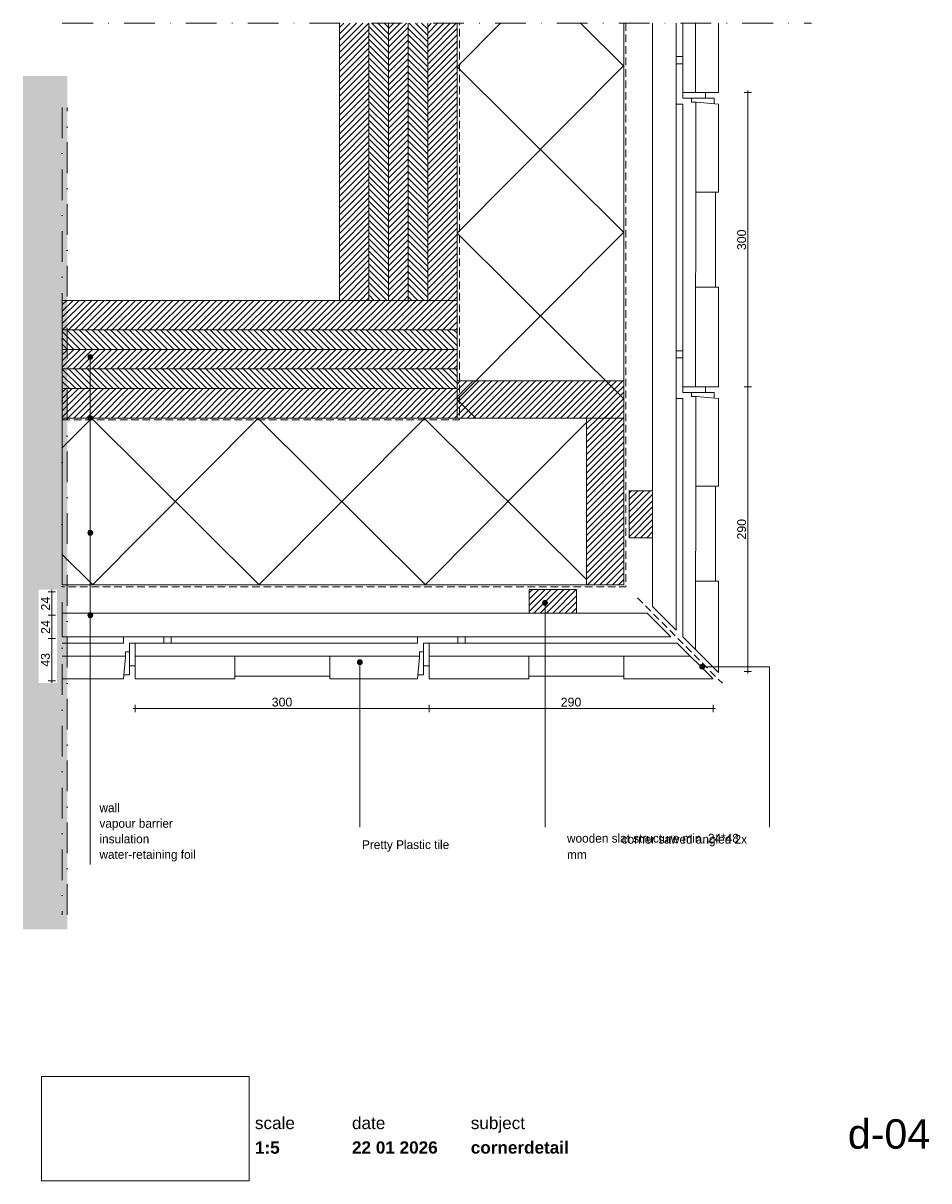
# Paper-space layout 'd-04 cornerdetail' of a CAD drawing. Header units: millimetres. Extents: x 10 to 195, y 11 to 247.
import ezdxf
from ezdxf.xclip import XClip

# ---------------------------------------------------------------- set-up
doc = ezdxf.new("R2010")
doc.units = ezdxf.units.MM
doc.header["$MEASUREMENT"] = 0
doc.header["$XCLIPFRAME"] = 0
for name, pattern in [('B0302', [12.51, 6.26, -3.125, 0, -3.125]), ('B0701', [2.3412, 1.56, -0.7812]), ('Wipeout_Contour', [1000, 0, -1000])]:
    doc.linetypes.add(name, pattern=pattern)
for name, color, linetype in [('#01', 7, 'Continuous'), ('Dim - 1_50_100', 7, 'Continuous'), ('Info - 1_50_100', 7, 'Continuous'), ('Info - 1_5_10', 7, 'Continuous'), ('Info - English', 7, 'Continuous')]:
    doc.layers.add(name, color=color, linetype=linetype)
doc.styles.add('GENERATED_STYLE_1', font='HelveticaNeue.ttc')
doc.styles.add('GENERATED_STYLE_2', font='HelveticaNeue.ttc')
doc.styles.add('GENERATED_STYLE_3', font='Helvetica.ttc')
doc.styles.add('GENERATED_STYLE_4', font='txt')
picture_1 = doc.add_image_def('image1.png', size_in_pixel=(317, 159))
pattern_1 = [(45, (-9268.4849, 1261.2763), (-0.6363961, 0.6363961), [])]
pattern_2 = [(315, (-9268.4849, 1261.2763), (0.6363961, 0.6363961), [])]

# ---------------------------------------------------------------- blocks, each defined once
blk = doc.blocks.new('Drawing_1_1', base_point=(-200, 60))
at = {"color": 2, "linetype": 'Continuous', "lineweight": 0}
for s, insert, char_height, attachment_point, style in [('\\A1;{\\pql;\\fHelvetica Neue|b0|i0|c0|p0;\\W1.000000;scale}', (57.28, 24.14), 2.5, 1, 'GENERATED_STYLE_1'), ('\\A1;{\\pql;\\fHelvetica Neue|b0|i0|c0|p0;\\W1.000000;date}', (77.08, 24.14), 2.5, 1, 'GENERATED_STYLE_1'), ('\\A1;{\\pql;\\fHelvetica Neue|b0|i0|c0|p0;\\W1.000000;subject}', (101.31, 24.14), 2.5, 1, 'GENERATED_STYLE_1'), ('\\A1;{\\pqr;\\fHelvetica Neue|b0|i0|c0|p0;\\W1.000000;d-04}', (195, 23.65), 6, 3, 'GENERATED_STYLE_1'), ('\\A1;{\\pql;\\fHelvetica Neue|b1|i0|c0|p0;\\W1.000000;1:5}', (57.28, 19.12), 2.5, 1, 'GENERATED_STYLE_2'), ('\\A1;{\\pql;\\fHelvetica Neue|b1|i0|c0|p0;\\W1.000000;22 01 2026}', (77.08, 19.14), 2.5, 1, 'GENERATED_STYLE_2'), ('\\A1;{\\pql;\\fHelvetica Neue|b1|i0|c0|p0;\\W1.000000;cornerdetail}', (101.31, 19.14), 2.5, 1, 'GENERATED_STYLE_2')]:
    blk.add_mtext(s, dxfattribs=dict(at, insert=insert, char_height=char_height, attachment_point=attachment_point, style=style))
at = {"color": 254, "linetype": 'Wipeout_Contour', "lineweight": 0, "ltscale": 174.062972}
blk.add_wipeout([(13.71, 11.09), (56.11, 11.09), (56.11, 32.35), (13.71, 32.35)], dxfattribs=at)
at = {"color": 9, "lineweight": 0}
image = blk.add_image(picture_1, insert=(13.71, 11.09), size_in_units=(42.4, 21.27), dxfattribs=at)
image.set_boundary_path([(-0.5, -0.5), (316.5, 158.5)])
blk = doc.blocks.new('Drawing_2_1', base_point=(-9268.48, 1261.28))
at = {"layer": '#01', "linetype": 'Continuous', "lineweight": 0, "true_color": 0x000000}
for points in [[(23.19, 179.12), (23.22, 178.93), (23.33, 178.77), (23.49, 178.66), (23.69, 178.62), (23.88, 178.66), (24.04, 178.77), (24.15, 178.93), (24.19, 179.12), (24.15, 179.31), (24.04, 179.47), (23.88, 179.58), (23.69, 179.62), (23.49, 179.58), (23.33, 179.47), (23.22, 179.31)], [(23.19, 166.68), (23.22, 166.49), (23.33, 166.33), (23.49, 166.22), (23.69, 166.18), (23.88, 166.22), (24.04, 166.33), (24.15, 166.49), (24.19, 166.68), (24.15, 166.87), (24.04, 167.03), (23.88, 167.14), (23.69, 167.18), (23.49, 167.14), (23.33, 167.03), (23.22, 166.87)], [(23.19, 143.27), (23.22, 143.08), (23.33, 142.92), (23.49, 142.81), (23.69, 142.77), (23.88, 142.81), (24.04, 142.92), (24.15, 143.08), (24.19, 143.27), (24.15, 143.46), (24.04, 143.62), (23.88, 143.73), (23.69, 143.77), (23.49, 143.73), (23.33, 143.62), (23.22, 143.46)], [(115.95, 128.97), (115.99, 128.77), (116.09, 128.61), (116.26, 128.5), (116.45, 128.47), (116.64, 128.5), (116.8, 128.61), (116.91, 128.77), (116.95, 128.97), (116.91, 129.16), (116.8, 129.32), (116.64, 129.43), (116.45, 129.47), (116.26, 129.43), (116.09, 129.32), (115.99, 129.16)], [(23.19, 126.45), (23.22, 126.26), (23.33, 126.1), (23.49, 125.99), (23.69, 125.95), (23.88, 125.99), (24.04, 126.1), (24.15, 126.26), (24.19, 126.45), (24.15, 126.64), (24.04, 126.81), (23.88, 126.92), (23.69, 126.95), (23.49, 126.92), (23.33, 126.81), (23.22, 126.64)], [(78.18, 116.87), (78.21, 116.68), (78.32, 116.51), (78.48, 116.4), (78.68, 116.37), (78.87, 116.4), (79.03, 116.51), (79.14, 116.68), (79.18, 116.87), (79.14, 117.06), (79.03, 117.22), (78.87, 117.33), (78.68, 117.37), (78.48, 117.33), (78.32, 117.22), (78.21, 117.06)], [(148.01, 115.96), (148.04, 115.77), (148.15, 115.61), (148.31, 115.5), (148.51, 115.46), (148.7, 115.5), (148.86, 115.61), (148.97, 115.77), (149.01, 115.96), (148.97, 116.15), (148.86, 116.31), (148.7, 116.42), (148.51, 116.46), (148.31, 116.42), (148.15, 116.31), (148.04, 116.15)]]:
    blk.add_hatch(color=18, dxfattribs=at).paths.add_polyline_path(points)
at = {"layer": 'Info - 1_50_100', "linetype": 'Continuous', "lineweight": 0, "true_color": 0x000000}
h = blk.add_hatch(dxfattribs=at)
h.set_pattern_fill('310_Naaldhout__01__0001', color=18, style=0, pattern_type=2)
h.set_pattern_definition(pattern_1)
h.paths.add_polyline_path([(80.52, 247.22), (74.52, 247.22), (74.52, 190.68), (80.52, 190.68)])
h = blk.add_hatch(dxfattribs=at)
h.set_pattern_fill('310_Naaldhout__02__0001', color=18, style=0, pattern_type=2)
h.set_pattern_definition(pattern_2)
h.paths.add_polyline_path([(84.52, 247.22), (80.52, 247.22), (80.52, 190.68), (84.52, 190.68)])
h = blk.add_hatch(dxfattribs=at)
h.set_pattern_fill('310_Naaldhout__01__0001', color=18, style=0, pattern_type=2)
h.set_pattern_definition(pattern_1)
h.paths.add_polyline_path([(88.52, 247.22), (84.52, 247.22), (84.52, 190.68), (88.52, 190.68)])
h = blk.add_hatch(dxfattribs=at)
h.set_pattern_fill('310_Naaldhout__02__0001', color=18, style=0, pattern_type=2)
h.set_pattern_definition(pattern_2)
h.paths.add_polyline_path([(92.52, 247.22), (88.52, 247.22), (88.52, 190.68), (92.52, 190.68)])
h = blk.add_hatch(dxfattribs=at)
h.set_pattern_fill('310_Naaldhout__01__0001', color=18, style=0, pattern_type=2)
h.set_pattern_definition(pattern_1)
h.paths.add_polyline_path([(98.52, 247.22), (92.52, 247.22), (92.52, 190.68), (98.52, 190.68)])
h = blk.add_hatch(dxfattribs=at)
h.set_pattern_fill('415_Isolatie_ruit_0001', color=18, style=0, pattern_type=2)
h.set_pattern_definition([(45.152, (98.517, 272.247), (-16.9703, 16.8807), []), (135.152, (98.517, 272.247), (16.9703, 17.0605), [])])
h.paths.add_polyline_path([(132.52, 247.22), (98.52, 247.22), (98.52, 166.68), (132.52, 166.68)])
h = blk.add_hatch(dxfattribs=at)
h.set_pattern_fill('310_Naaldhout__01__0001', color=18, style=0, pattern_type=2)
h.set_pattern_definition(pattern_1)
h.paths.add_polyline_path([(17.99, 184.68), (98.52, 184.68), (98.52, 190.68), (17.99, 190.68)])
h = blk.add_hatch(dxfattribs=at)
h.set_pattern_fill('310_Naaldhout__02__0001', color=18, style=0, pattern_type=2)
h.set_pattern_definition(pattern_2)
h.paths.add_polyline_path([(17.99, 180.68), (98.52, 180.68), (98.52, 184.68), (17.99, 184.68)])
h = blk.add_hatch(dxfattribs=at)
h.set_pattern_fill('310_Naaldhout__01__0001', color=18, style=0, pattern_type=2)
h.set_pattern_definition(pattern_1)
h.paths.add_polyline_path([(17.99, 176.68), (98.52, 176.68), (98.52, 180.68), (17.99, 180.68)])
h = blk.add_hatch(dxfattribs=at)
h.set_pattern_fill('310_Naaldhout__02__0001', color=18, style=0, pattern_type=2)
h.set_pattern_definition(pattern_2)
h.paths.add_polyline_path([(17.99, 172.68), (98.52, 172.68), (98.52, 176.68), (17.99, 176.68)])
h = blk.add_hatch(dxfattribs=at)
h.set_pattern_fill('310_Naaldhout__01__0001', color=18, style=0, pattern_type=2)
h.set_pattern_definition(pattern_1)
h.paths.add_polyline_path([(17.99, 166.68), (98.52, 166.68), (98.52, 172.68), (17.99, 172.68)])
h = blk.add_hatch(dxfattribs=at)
h.set_pattern_fill('310_Naaldhout__01__0001', color=18, style=0, pattern_type=2)
h.set_pattern_definition(pattern_1)
h.paths.add_polyline_path([(98.52, 166.68), (132.52, 166.68), (132.52, 174.28), (98.52, 174.28)])
h = blk.add_hatch(dxfattribs=at)
h.set_pattern_fill('415_Isolatie_ruit_0001', color=18, style=0, pattern_type=2)
h.set_pattern_definition([(135.152, (24.15, 132.68), (16.8807, 16.9703), []), (225.152, (24.15, 132.68), (-17.0605, 16.9703), [])])
h.paths.add_polyline_path([(17.99, 132.68), (124.92, 132.68), (124.92, 166.68), (17.99, 166.68)])
h = blk.add_hatch(dxfattribs=at)
h.set_pattern_fill('310_Naaldhout__01__0001', color=18, style=0, pattern_type=2)
h.set_pattern_definition(pattern_1)
h.paths.add_polyline_path([(132.52, 132.68), (132.52, 166.68), (124.92, 166.68), (124.92, 132.68)])
at = {"layer": 'Info - 1_5_10', "linetype": 'Continuous', "lineweight": 0, "true_color": 0x99a3a6}
h = blk.add_hatch(dxfattribs=at)
h.set_pattern_fill('310_Naaldhout__01__0001', color=253, style=0, pattern_type=2)
h.set_pattern_definition(pattern_1)
h.paths.add_polyline_path([(138.4, 151.85), (133.6, 151.85), (133.6, 142.25), (138.4, 142.25)])
h = blk.add_hatch(dxfattribs=at)
h.set_pattern_fill('310_Naaldhout__01__0001', color=253, style=0, pattern_type=2)
h.set_pattern_definition(pattern_1)
h.paths.add_polyline_path([(113.24, 126.88), (122.84, 126.88), (122.84, 131.68), (113.24, 131.68)])
at = {"layer": '#01', "color": 9, "linetype": 'Continuous', "lineweight": 0}
for p, q in [((23.69, 178.62), (23.69, 88.08)), ((23.69, 166.18), (23.69, 75.64)), ((23.69, 142.77), (23.69, 92.46)), ((116.45, 128.47), (116.45, 83.25)), ((23.69, 125.95), (23.69, 75.64)), ((78.68, 116.37), (78.68, 83.25))]:
    blk.add_line(p, q, dxfattribs=at)
at = {"layer": '#01', "color": 2, "linetype": 'B0701', "lineweight": 0, "flags": 128}
for points in [[(132.92, 247.22), (132.92, 132.25), (17.99, 132.25)], [(17.99, 166.28), (99, 166.28), (99, 247.22)]]:
    blk.add_lwpolyline(points, dxfattribs=at)
at = {"layer": '#01', "color": 9, "linetype": 'B0302', "lineweight": 0, "flags": 128}
blk.add_lwpolyline([(17.99, 229.99), (17.99, 65.33)], dxfattribs=at)
at = {"layer": '#01', "color": 9, "linetype": 'Continuous', "lineweight": 0, "flags": 128}
blk.add_lwpolyline([(149.01, 115.96), (162.27, 115.96), (162.27, 83.25)], dxfattribs=at)
at = {"layer": '#01', "color": 1, "linetype": 'Continuous', "lineweight": 0}
for centre in [(23.69, 179.12), (23.69, 166.68), (23.69, 143.27), (116.45, 128.97), (23.69, 126.45), (78.68, 116.87), (148.51, 115.96)]:
    blk.add_circle(centre, 0.5, dxfattribs=at)
at = {"color": 1, "linetype": 'Continuous', "lineweight": 0, "flags": 128}
for points in [[(144.54, 247.22), (144.54, 233.55), (144.54, 233.37), (144.55, 233.2)], [(144.54, 247.22), (144.54, 233.55), (144.54, 233.37), (144.55, 233.2)], [(147.16, 233.05), (147.17, 247.22)], [(151.84, 247.22), (151.84, 233.55), (151.83, 233.37), (151.83, 233.2)], [(151.84, 247.22), (151.84, 233.55), (151.83, 233.37), (151.83, 233.2)], [(143.2, 240.41), (143.25, 240.41), (144.54, 240.41)], [(143.21, 238.77), (143.2, 238.42), (143.2, 231.85), (143.2, 230.81), (143.2, 230.66)], [(143.21, 238.77), (143.2, 238.42), (143.2, 231.85), (143.2, 230.81), (143.2, 230.66)], [(143.21, 238.77), (143.22, 238.92)], [(143.21, 238.77), (143.22, 238.92)], [(143.22, 238.92), (144.56, 238.92)], [(143.22, 238.92), (144.56, 238.92)], [(144.55, 238.77), (144.54, 238.42), (144.54, 231.89)], [(144.54, 231.89), (146.33, 231.89)], [(144.54, 231.89), (146.33, 231.89)], [(144.55, 233.2), (144.56, 233.05)], [(144.55, 233.2), (144.56, 233.05)], [(144.56, 233.05), (147.22, 233.05)], [(144.56, 233.05), (147.22, 233.05)], [(150.96, 231.85), (150.96, 231.89), (146.33, 231.89), (146.33, 231.85)], [(150.96, 231.85), (150.96, 231.89), (146.33, 231.89), (146.33, 231.85)], [(146.33, 231.07), (146.33, 231.85)], [(146.33, 231.07), (146.33, 231.85)], [(147.36, 233.05), (147.22, 233.05), (147.54, 233.05)], [(147.36, 233.05), (147.54, 233.05)], [(151.83, 233.2), (151.82, 233.05), (147.54, 233.05)], [(149.18, 231.89), (149.18, 233.05)], [(150.96, 231.85), (150.96, 230.74)], [(150.96, 231.85), (150.96, 230.74)], [(150.96, 231.85), (150.96, 230.74)], [(143.2, 230.66), (144.54, 230.66)], [(144.54, 230.66), (144.54, 230.57), (144.54, 173.55), (144.54, 173.37), (144.55, 173.2)], [(144.54, 230.66), (144.54, 230.57), (144.54, 173.55), (144.54, 173.37), (144.55, 173.2)], [(147.2, 231.07), (146.33, 231.07)], [(147.38, 231.07), (146.33, 231.07)], [(147.16, 173.05), (147.2, 219.66), (147.2, 228.11), (147.2, 231.07)], [(147.38, 231.07), (151.84, 230.66)], [(151.84, 230.66), (151.84, 230.57), (151.84, 213.73), (151.83, 213.22), (151.83, 212.86)], [(151.84, 230.66), (151.84, 230.57), (151.84, 213.73), (151.83, 213.22), (151.83, 212.86)], [(147.2, 219.46), (147.2, 219.66), (147.2, 228.11), (147.2, 228.31)], [(147.54, 212.75), (147.19, 212.75)], [(147.54, 212.75), (147.38, 212.75)], [(151.83, 212.86), (151.82, 212.78), (151.81, 212.75), (147.54, 212.75)], [(151.83, 212.86), (151.82, 212.78), (151.81, 212.75), (147.54, 212.75)], [(151.24, 212.75), (151.24, 193.39)], [(151.24, 212.75), (151.24, 193.39)], [(151.83, 193.27), (151.82, 193.36), (151.81, 193.39), (147.79, 193.39), (147.17, 193.39)], [(151.83, 193.27), (151.84, 192.84), (151.84, 173.55), (151.83, 173.37), (151.83, 173.2)], [(151.83, 193.27), (151.84, 192.84), (151.84, 173.55), (151.83, 173.37), (151.83, 173.2)], [(143.2, 180.41), (144.54, 180.41)], [(143.21, 178.77), (143.2, 178.42), (143.2, 171.85), (143.2, 170.81), (143.2, 170.66)], [(143.21, 178.77), (143.2, 178.42), (143.2, 171.85), (143.2, 170.81), (143.2, 170.66)], [(143.21, 178.77), (143.22, 178.92)], [(143.21, 178.77), (143.22, 178.92)], [(143.22, 178.92), (144.56, 178.92)], [(143.22, 178.92), (144.56, 178.92)], [(144.55, 178.77), (144.54, 178.42), (144.54, 171.89)], [(144.55, 173.2), (144.56, 173.05)], [(144.55, 173.2), (144.56, 173.05)], [(144.56, 173.05), (147.22, 173.05)], [(144.56, 173.05), (147.22, 173.05)], [(147.36, 173.05), (147.22, 173.05), (147.54, 173.05)], [(147.36, 173.05), (147.54, 173.05)], [(151.83, 173.2), (151.82, 173.05), (147.54, 173.05)], [(149.18, 171.89), (149.18, 173.05)], [(143.2, 170.66), (144.54, 170.66)], [(144.54, 171.89), (146.33, 171.89)], [(144.54, 171.89), (146.33, 171.89)], [(144.54, 170.66), (144.54, 170.57), (144.54, 122.07)], [(150.96, 171.85), (150.96, 171.89), (146.33, 171.89), (146.33, 171.85)], [(150.96, 171.85), (150.96, 171.89), (146.33, 171.89), (146.33, 171.85)], [(146.33, 171.07), (146.33, 171.85)], [(146.33, 171.07), (146.33, 171.85)], [(147.2, 171.07), (146.33, 171.07)], [(147.38, 171.07), (146.33, 171.07)], [(147.16, 119.45), (147.2, 159.66), (147.2, 168.11), (147.2, 171.07)], [(147.38, 171.07), (151.84, 170.66)], [(150.96, 171.85), (150.96, 170.74)], [(150.96, 171.85), (150.96, 170.74)], [(150.96, 171.85), (150.96, 170.74)], [(151.84, 170.66), (151.84, 170.57), (151.84, 153.73), (151.83, 153.22), (151.83, 152.86)], [(151.84, 170.66), (151.84, 170.57), (151.84, 153.73), (151.83, 153.22), (151.83, 152.86)], [(147.2, 159.46), (147.2, 159.66), (147.2, 168.11), (147.2, 168.31)], [(147.54, 152.75), (147.19, 152.75)], [(147.54, 152.75), (147.38, 152.75)], [(151.83, 152.86), (151.82, 152.78), (151.81, 152.75), (147.54, 152.75)], [(151.83, 152.86), (151.82, 152.78), (151.81, 152.75), (147.54, 152.75)], [(151.24, 152.75), (151.24, 133.39)], [(151.24, 152.75), (151.24, 133.39)], [(151.83, 133.27), (151.84, 132.84), (151.84, 114.78), (147.16, 119.45)], [(151.83, 133.27), (151.84, 132.84), (151.84, 114.78), (147.16, 119.45)], [(151.83, 133.27), (151.82, 133.36), (151.81, 133.39), (147.79, 133.39), (147.17, 133.39)], [(30.44, 120.74), (30.34, 120.74), (17.99, 120.74)], [(30.44, 120.74), (30.34, 120.74), (17.99, 120.74)], [(38.55, 122.07), (38.2, 122.08), (31.62, 122.08), (30.59, 122.08), (30.44, 122.08)], [(38.55, 122.07), (38.2, 122.08), (31.62, 122.08), (30.59, 122.08), (30.44, 122.08)], [(30.44, 122.08), (30.44, 120.74)], [(31.66, 120.74), (31.66, 118.95)], [(38.55, 120.74), (38.2, 120.74), (31.66, 120.74)], [(31.66, 120.74), (31.66, 118.95)], [(32.98, 120.74), (32.83, 120.72)], [(32.98, 120.74), (32.83, 120.72)], [(32.83, 120.72), (32.83, 118.06)], [(32.83, 120.72), (32.83, 118.06)], [(90.44, 120.74), (90.34, 120.74), (33.33, 120.74), (33.14, 120.74), (32.98, 120.74)], [(90.44, 120.74), (90.34, 120.74), (33.33, 120.74), (33.14, 120.74), (32.98, 120.74)], [(38.55, 122.07), (38.7, 122.06)], [(38.55, 122.07), (38.7, 122.06)], [(38.7, 122.06), (38.7, 120.72)], [(38.7, 122.06), (38.7, 120.72)], [(40.19, 122.08), (40.19, 120.74)], [(98.55, 122.07), (98.2, 122.08), (91.62, 122.08), (90.59, 122.08), (90.44, 122.08)], [(98.55, 122.07), (98.2, 122.08), (91.62, 122.08), (90.59, 122.08), (90.44, 122.08)], [(90.44, 122.08), (90.44, 120.74)], [(91.66, 120.74), (91.66, 118.95)], [(98.55, 120.74), (98.2, 120.74), (91.66, 120.74)], [(91.66, 120.74), (91.66, 118.95)], [(92.98, 120.74), (92.83, 120.72)], [(92.98, 120.74), (92.83, 120.72)], [(92.83, 120.72), (92.83, 118.06)], [(92.83, 120.72), (92.83, 118.06)], [(143.13, 120.74), (93.33, 120.74), (93.14, 120.74), (92.98, 120.74)], [(143.44, 120.74), (93.33, 120.74), (93.14, 120.74), (92.98, 120.74)], [(98.55, 122.07), (98.7, 122.06)], [(98.55, 122.07), (98.7, 122.06)], [(98.7, 122.06), (98.7, 120.72)], [(98.7, 122.06), (98.7, 120.72)], [(100.19, 122.08), (100.19, 122.03), (100.19, 120.74)], [(143.44, 120.74), (150.74, 113.45)], [(144.54, 122.07), (147.16, 119.45)], [(17.99, 118.09), (19.44, 118.09), (27.89, 118.09), (30.85, 118.08)], [(19.24, 118.08), (19.44, 118.09), (27.89, 118.09), (28.09, 118.08)], [(30.85, 118.96), (31.62, 118.96)], [(30.85, 118.08), (30.85, 118.96)], [(30.85, 118.96), (31.62, 118.96)], [(30.85, 117.9), (30.85, 118.96)], [(31.62, 114.32), (31.66, 114.32), (31.66, 118.95), (31.62, 118.96)], [(31.62, 114.32), (31.66, 114.32), (31.66, 118.95), (31.62, 118.96)], [(32.83, 118.13), (79.44, 118.09), (87.89, 118.09), (90.85, 118.08)], [(53.05, 113.45), (53.13, 113.46), (53.16, 113.47), (53.16, 117.5), (53.16, 118.11)], [(72.53, 117.74), (72.53, 118.09)], [(79.24, 118.08), (79.44, 118.09), (87.89, 118.09), (88.09, 118.08)], [(90.85, 118.96), (91.62, 118.96)], [(90.85, 118.08), (90.85, 118.96)], [(90.85, 118.96), (91.62, 118.96)], [(90.85, 117.9), (90.85, 118.96)], [(91.62, 114.32), (91.66, 114.32), (91.66, 118.95), (91.62, 118.96)], [(91.62, 114.32), (91.66, 114.32), (91.66, 118.95), (91.62, 118.96)], [(92.83, 118.13), (139.44, 118.09), (146.1, 118.09)], [(113.05, 113.45), (113.13, 113.46), (113.16, 113.47), (113.16, 117.5), (113.16, 118.11)], [(132.53, 117.74), (132.53, 118.09)], [(30.85, 117.9), (30.44, 113.45)], [(31.66, 116.11), (32.83, 116.11)], [(32.83, 117.93), (32.83, 118.06), (32.83, 117.74)], [(32.83, 117.93), (32.83, 117.74)], [(32.98, 113.45), (32.83, 113.47), (32.83, 117.74)], [(72.53, 117.74), (72.53, 117.9)], [(72.64, 113.45), (72.56, 113.46), (72.53, 113.47), (72.53, 117.74)], [(72.64, 113.45), (72.56, 113.46), (72.53, 113.47), (72.53, 117.74)], [(90.85, 117.9), (90.44, 113.45)], [(91.66, 116.11), (92.83, 116.11)], [(92.83, 117.93), (92.83, 118.06), (92.83, 117.74)], [(92.83, 117.93), (92.83, 117.74)], [(92.98, 113.45), (92.83, 113.47), (92.83, 117.74)], [(132.53, 117.74), (132.53, 117.9)], [(132.64, 113.45), (132.56, 113.46), (132.53, 113.47), (132.53, 117.74)], [(132.64, 113.45), (132.56, 113.46), (132.53, 113.47), (132.53, 117.74)], [(30.44, 113.45), (30.34, 113.45), (17.99, 113.45)], [(30.44, 113.45), (30.34, 113.45), (17.99, 113.45)], [(31.62, 114.32), (30.52, 114.32)], [(31.62, 114.32), (30.52, 114.32)], [(31.62, 114.32), (30.52, 114.32)], [(53.05, 113.45), (52.62, 113.45), (33.33, 113.45), (33.14, 113.45), (32.98, 113.45)], [(53.05, 113.45), (52.62, 113.45), (33.33, 113.45), (33.14, 113.45), (32.98, 113.45)], [(72.53, 114.05), (53.16, 114.05)], [(72.53, 114.05), (53.16, 114.05)], [(90.44, 113.45), (90.34, 113.45), (73.5, 113.45), (73, 113.45), (72.64, 113.45)], [(90.44, 113.45), (90.34, 113.45), (73.5, 113.45), (73, 113.45), (72.64, 113.45)], [(91.62, 114.32), (90.52, 114.32)], [(91.62, 114.32), (90.52, 114.32)], [(91.62, 114.32), (90.52, 114.32)], [(113.05, 113.45), (112.62, 113.45), (93.33, 113.45), (93.14, 113.45), (92.98, 113.45)], [(113.05, 113.45), (112.62, 113.45), (93.33, 113.45), (93.14, 113.45), (92.98, 113.45)], [(132.53, 114.05), (113.16, 114.05)], [(132.53, 114.05), (113.16, 114.05)], [(150.44, 113.45), (150.34, 113.45), (133.5, 113.45), (133, 113.45), (132.64, 113.45)], [(150.74, 113.45), (150.34, 113.45), (133.5, 113.45), (133, 113.45), (132.64, 113.45)]]:
    blk.add_lwpolyline(points, dxfattribs=at)
at = {"color": 253, "linetype": 'B0701', "lineweight": 0, "true_color": 0x99a3a6, "flags": 128}
blk.add_lwpolyline([(135.3, 130.02), (152.63, 112.57)], dxfattribs=at)
at = {"layer": 'Dim - 1_50_100', "color": 1, "linetype": 'Continuous', "lineweight": 0}
for p, q in [((158.59, 233.05), (157.09, 233.05)), ((158.59, 233.05), (157.09, 233.05)), ((157.84, 233.05), (157.84, 233.45)), ((157.84, 233.05), (157.84, 233.45)), ((157.84, 173.05), (157.84, 233.05)), ((157.84, 173.05), (157.84, 233.05)), ((158.59, 173.05), (157.09, 173.05)), ((158.59, 173.05), (157.09, 173.05)), ((157.84, 114.98), (157.84, 173.05)), ((157.84, 114.98), (157.84, 173.05)), ((16.57, 131.24), (15.07, 131.24)), ((15.82, 131.24), (15.82, 131.64)), ((15.82, 126.44), (15.82, 131.24)), ((16.57, 126.44), (15.07, 126.44)), ((15.82, 121.68), (15.82, 126.44)), ((16.57, 121.68), (15.07, 121.68)), ((15.82, 113.05), (15.82, 121.68)), ((158.59, 114.98), (157.09, 114.98)), ((158.59, 114.98), (157.09, 114.98)), ((157.84, 114.58), (157.84, 114.98)), ((157.84, 114.58), (157.84, 114.98)), ((16.57, 113.05), (15.07, 113.05)), ((15.82, 112.65), (15.82, 113.05)), ((32.43, 107.45), (32.83, 107.45)), ((32.83, 106.7), (32.83, 108.2)), ((32.83, 107.45), (92.83, 107.45)), ((92.83, 106.7), (92.83, 108.2)), ((92.83, 107.45), (150.74, 107.45)), ((150.74, 106.7), (150.74, 108.2)), ((150.74, 107.45), (151.14, 107.45))]:
    blk.add_line(p, q, dxfattribs=at)
at = {"layer": 'Info - 1_50_100', "color": 9, "linetype": 'Continuous', "lineweight": 0, "flags": 128}
for points in [[(80.52, 247.22), (80.52, 190.68), (74.52, 190.68), (74.52, 247.22)], [(84.52, 247.22), (84.52, 190.68), (80.52, 190.68), (80.52, 247.22)], [(88.52, 247.22), (88.52, 190.68), (84.52, 190.68), (84.52, 247.22)], [(92.52, 247.22), (92.52, 190.68), (88.52, 190.68), (88.52, 247.22)], [(98.52, 247.22), (98.52, 190.68), (92.52, 190.68), (92.52, 247.22)], [(138.4, 247.22), (138.4, 128.21), (143.2, 123.41), (143.2, 247.22)]]:
    blk.add_lwpolyline(points, dxfattribs=at)
at = {"layer": 'Info - 1_50_100', "color": 4, "linetype": 'Continuous', "lineweight": 0, "flags": 128}
for points in [[(74.52, 247.22), (74.52, 190.68), (98.52, 190.68), (98.52, 247.22)], [(17.99, 190.68), (98.52, 190.68), (98.52, 166.68), (17.99, 166.68)]]:
    blk.add_lwpolyline(points, dxfattribs=at)
at = {"layer": 'Info - 1_50_100', "color": 1, "linetype": 'Continuous', "lineweight": 0, "flags": 128}
blk.add_lwpolyline([(132.52, 247.22), (132.52, 166.68), (98.52, 166.68), (98.52, 247.22)], dxfattribs=at)
at = {"layer": 'Info - 1_50_100', "color": 9, "linetype": 'Continuous', "lineweight": 0, "flags": 128}
for points in [[(17.99, 184.68), (17.99, 190.68), (98.52, 190.68), (98.52, 184.68)], [(17.99, 180.68), (17.99, 184.68), (98.52, 184.68), (98.52, 180.68)], [(17.99, 176.68), (17.99, 180.68), (98.52, 180.68), (98.52, 176.68)], [(17.99, 172.68), (17.99, 176.68), (98.52, 176.68), (98.52, 172.68)], [(17.99, 166.68), (17.99, 172.68), (98.52, 172.68), (98.52, 166.68)], [(17.99, 122.08), (17.99, 126.88), (137.3, 126.88), (142.1, 122.08)]]:
    blk.add_lwpolyline(points, close=True, dxfattribs=at)
at = {"layer": 'Info - 1_50_100', "color": 2, "linetype": 'Continuous', "lineweight": 0, "flags": 128}
for points in [[(98.52, 166.68), (98.52, 174.28), (132.52, 174.28), (132.52, 166.68)], [(132.52, 132.68), (124.92, 132.68), (124.92, 166.68), (132.52, 166.68)]]:
    blk.add_lwpolyline(points, close=True, dxfattribs=at)
at = {"layer": 'Info - 1_50_100', "color": 1, "linetype": 'Continuous', "lineweight": 0, "flags": 128}
blk.add_lwpolyline([(17.99, 132.68), (17.99, 166.68), (124.92, 166.68), (124.92, 132.68)], close=True, dxfattribs=at)
at = {"layer": 'Info - 1_5_10', "color": 4, "linetype": 'Continuous', "lineweight": 0, "flags": 128}
for points in [[(138.4, 151.85), (133.6, 151.85), (133.6, 142.25), (138.4, 142.25)], [(113.24, 126.88), (113.24, 131.68), (122.84, 131.68), (122.84, 126.88)]]:
    blk.add_lwpolyline(points, close=True, dxfattribs=at)
at = {"layer": 'Dim - 1_50_100', "color": 2, "linetype": 'Continuous', "lineweight": 0, "char_height": 1.8, "attachment_point": 7, "rotation": 90, "style": 'GENERATED_STYLE_3'}
for s, insert, width in [('\\A1;{\\pql;\\fHelvetica|b0|i0|c0|p0;\\W1.000000;300}', (157.48, 200.93), 4.2398), ('\\A1;{\\pql;\\fHelvetica|b0|i0|c0|p0;\\W1.000000;300}', (157.48, 200.93), 4.2398), ('\\A1;{\\pql;\\fHelvetica|b0|i0|c0|p0;\\W1.000000;290}', (157.48, 141.89), 4.2398), ('\\A1;{\\pql;\\fHelvetica|b0|i0|c0|p0;\\W1.000000;290}', (157.48, 141.89), 4.2398), ('\\A1;{\\pql;\\fHelvetica|b0|i0|c0|p0;\\W1.000000;24}', (15.46, 127.42), 2.8266), ('\\A1;{\\pql;\\fHelvetica|b0|i0|c0|p0;\\W1.000000;24}', (15.46, 122.64), 2.8266), ('\\A1;{\\pql;\\fHelvetica|b0|i0|c0|p0;\\W1.000000;43}', (15.46, 115.95), 2.8266)]:
    blk.add_mtext(s, dxfattribs=dict(at, insert=insert, width=width))
at = {"layer": 'Dim - 1_50_100', "color": 2, "linetype": 'Continuous', "lineweight": 0, "char_height": 1.8, "width": 4.2398, "attachment_point": 7, "style": 'GENERATED_STYLE_3'}
for s, insert in [('\\A1;{\\pql;\\fHelvetica|b0|i0|c0|p0;\\W1.000000;300}', (60.71, 107.81)), ('\\A1;{\\pql;\\fHelvetica|b0|i0|c0|p0;\\W1.000000;290}', (119.66, 107.81))]:
    blk.add_mtext(s, dxfattribs=dict(at, insert=insert))
at = {"layer": 'Info - English', "color": 2, "linetype": 'Continuous', "lineweight": 0, "insert": (25.56, 82.15), "char_height": 1.8, "attachment_point": 4, "line_spacing_factor": 1.05635, "style": 'GENERATED_STYLE_4'}
blk.add_mtext('\\A1;{\\pql;\\fWork Sans|b0|i0|c0|p0;\\W1.000000;wall\\P\\pql;\\fWork Sans|b0|i0|c0|p0;\\W1.000000;vapour barrier\\P\\pql;\\fWork Sans|b0|i0|c0|p0;\\W1.000000;insulation\\P\\pql;\\fWork Sans|b0|i0|c0|p0;\\W1.000000;water-retaining foil}', dxfattribs=at)
at = {"layer": 'Info - English', "color": 2, "linetype": 'Continuous', "lineweight": 0, "insert": (79.12, 79.39), "char_height": 1.8, "attachment_point": 4, "style": 'GENERATED_STYLE_4'}
blk.add_mtext('\\A1;{\\pql;\\fWork Sans|b0|i0|c0|p0;\\W1.000000;Pretty Plastic tile }', dxfattribs=at)
at = {"layer": 'Info - English', "color": 2, "linetype": 'Continuous', "lineweight": 0, "insert": (120.94, 79.3), "char_height": 1.8, "width": 35.2414, "attachment_point": 4, "line_spacing_factor": 1.110307, "style": 'GENERATED_STYLE_4'}
blk.add_mtext('\\A1;{\\pql;\\fWork Sans|b0|i0|c0|p0;\\W1.000000;wooden slat structure min. 24*48 mm}', dxfattribs=at)
at = {"layer": 'Info - English', "color": 2, "linetype": 'Continuous', "lineweight": 0, "insert": (132.1, 80.49), "char_height": 1.8, "width": 30.8877, "attachment_point": 4, "style": 'GENERATED_STYLE_4'}
blk.add_mtext('\\A1;{\\pql;\\fWork Sans|b0|i0|c0|p0;\\W1.000000;corner sawed angled 2x\\P\\pql;\\fWork Sans|b0|i0|c0|p0;\\W1.000000;}', dxfattribs=at)

psp = doc.layouts.new('d-04 cornerdetail')

# ---------------------------------------------------------------- hatches: boundary and pattern name
at = {"layer": 'Info - 1_5_10', "linetype": 'Continuous', "lineweight": 0}
for points in [[(10, 236.47), (13.19, 236.47), (13.19, 62.37), (10, 62.37)], [(13.19, 236.47), (18.99, 236.47), (18.99, 131.64), (13.19, 131.64)], [(16.88, 236.47), (18.99, 236.47), (18.99, 62.37), (16.88, 62.37)], [(13.19, 112.65), (18.99, 112.65), (18.99, 62.37), (13.19, 62.37)]]:
    psp.add_hatch(color=255, dxfattribs=at).paths.add_polyline_path(points)

# ---------------------------------------------------------------- linework, layer by layer
at = {"layer": '#01', "color": 3, "linetype": 'B0302', "lineweight": 0}
for p, q in [((17.99, 247.22), (170.84, 247.22)), ((18.99, 65.33), (18.99, 229.99))]:
    psp.add_line(p, q, dxfattribs=at)

# ---------------------------------------------------------------- block references
at = {"color": 4, "linetype": 'Continuous', "lineweight": 0}
ref = psp.add_blockref('Drawing_2_1', (-9268.48, 1261.28), dxfattribs=at)
XClip(ref).set_block_clipping_path([(12.4000310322, 50.8498684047), (200, 247.2172305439)])
ref = psp.add_blockref('Drawing_1_1', (-200, 60), dxfattribs=at)
XClip(ref).set_block_clipping_path([(-287.3178906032, -75.7273941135), (502.7286062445, 56.3449743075)])

doc.saveas('drawing.dxf')
